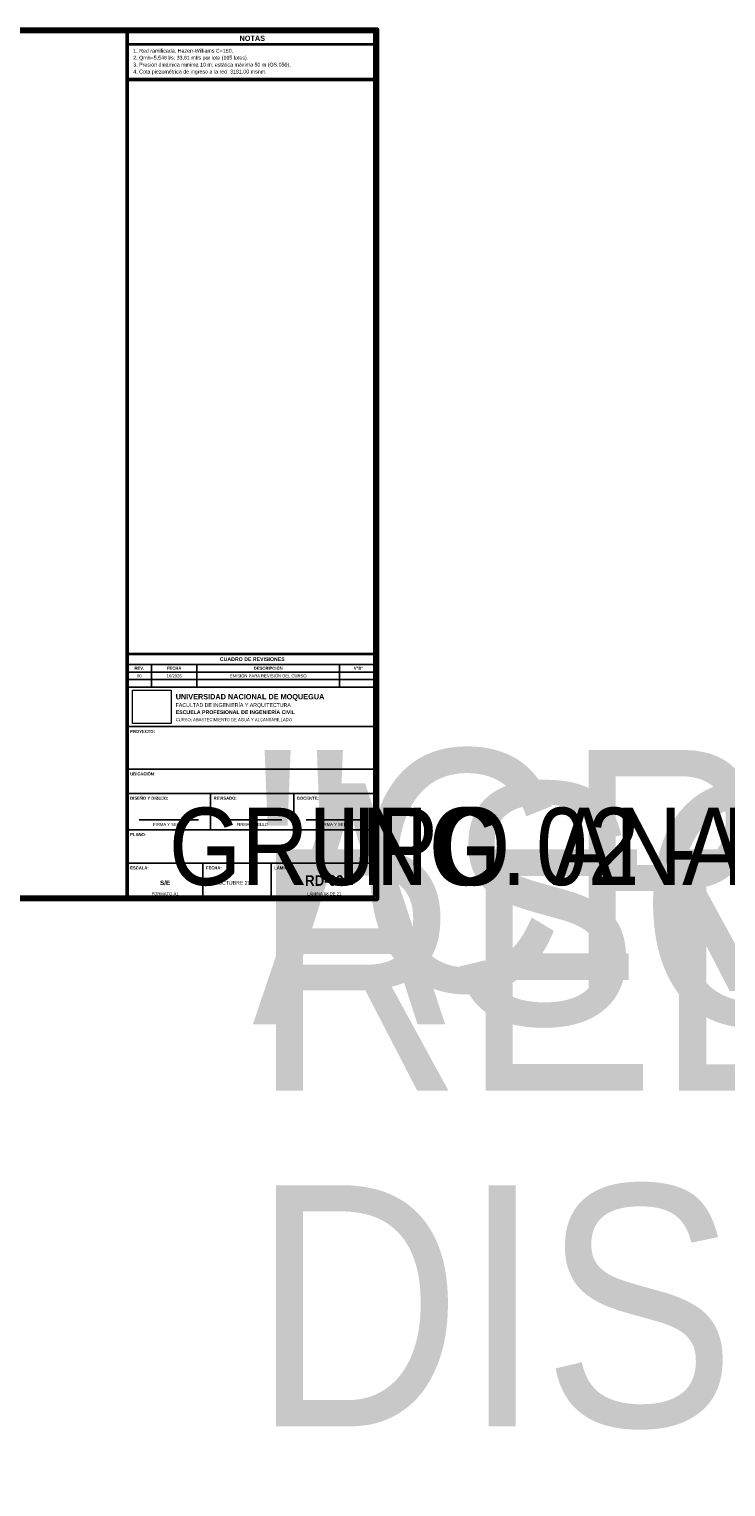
# Paper-space layout 'RD-03 CUADROS' of a CAD drawing. Header units: metres. Extents: x 25 to 23531, y -377 to 584.
# Tile 4 of 9: x 601 to 1061, y -377 to 584. Entities that reach past the tile are written whole.
import ezdxf
from ezdxf.enums import TextEntityAlignment as Align

# ---------------------------------------------------------------- set-up
doc = ezdxf.new("R2018")
doc.units = ezdxf.units.M
for name, color, linetype, lineweight in [('LAM-CAJETIN', 7, 'Continuous', 25), ('LAM-IMG', 7, 'Continuous', 9), ('LAM-MARCO', 7, 'Continuous', 50), ('LAM-ROTULO', 7, 'Continuous', 35), ('LAM-TXT', 7, 'Continuous', 25)]:
    doc.layers.add(name, color=color, linetype=linetype, lineweight=lineweight)
doc.styles.add('ARIAL', font='arial.ttf')
doc.styles.add('ARIAL-B', font='arialbd.ttf')
picture_1 = doc.add_image_def('image3.png', size_in_pixel=(482, 414))

# ---------------------------------------------------------------- blocks, each defined once
blk = doc.blocks.new('CAJETIN_A1_UNAM')
at = {"layer": 'LAM-CAJETIN'}
for p, q in [((666, 165), (831, 165)), ((682, 150), (682, 165)), ((712, 150), (712, 165)), ((806, 150), (806, 165)), ((666, 160), (831, 160)), ((666, 155), (831, 155)), ((666, 150), (831, 150)), ((666, 124), (831, 124)), ((666, 96), (831, 96)), ((666, 80), (831, 80)), ((721, 56), (721, 80)), ((776, 56), (776, 80)), ((674, 62.5), (713, 62.5)), ((729, 62.5), (768, 62.5)), ((784, 62.5), (823, 62.5)), ((666, 56), (831, 56)), ((666, 34), (831, 34)), ((716, 10), (716, 34)), ((761, 10), (761, 34))]:
    blk.add_line(p, q, dxfattribs=at)
at = {"layer": 'LAM-ROTULO'}
blk.add_line((666, 172), (831, 172), dxfattribs=at)
at = {"layer": 'LAM-TXT', "width": 0.9}
for s, height, style, p in [('REV.', 2, 'ARIAL-B', (674, 162.5)), ('FECHA', 2, 'ARIAL-B', (697, 162.5)), ('CUADRO DE REVISIONES', 2.5, 'ARIAL-B', (748.5, 168.5)), ('DESCRIPCIÓN', 2, 'ARIAL-B', (759, 162.5)), ('V°B°', 2, 'ARIAL-B', (818.5, 162.5)), ('FIRMA Y SELLO', 2, 'ARIAL', (693.5, 59.5)), ('FIRMA Y SELLO', 2, 'ARIAL', (748.5, 59.5)), ('FIRMA Y SELLO', 2, 'ARIAL', (803.5, 59.5)), ('FORMATO A1', 2, 'ARIAL', (691, 13.8))]:
    blk.add_text(s, height=height, dxfattribs=dict(at, style=style)).set_placement(p, align=Align.MIDDLE_CENTER)
for s, height, style, p in [('UNIVERSIDAD NACIONAL DE MOQUEGUA', 3.5, 'ARIAL-B', (698, 142)), ('FACULTAD DE INGENIERÍA Y ARQUITECTURA', 2.5, 'ARIAL', (698, 137)), ('ESCUELA PROFESIONAL DE INGENIERÍA CIVIL', 2.5, 'ARIAL-B', (698, 132.3)), ('CURSO: ABASTECIMIENTO DE AGUA Y ALCANTARILLADO', 2, 'ARIAL', (698, 127.6))]:
    blk.add_text(s, height=height, dxfattribs=dict(at, style=style)).set_placement(p)
at = {"layer": 'LAM-TXT', "style": 'ARIAL-B', "width": 0.9}
for s, p in [('PROYECTO:', (668, 121.8)), ('UBICACIÓN:', (668, 93.8)), ('DISEÑO Y DIBUJO:', (668, 77.8)), ('REVISADO:', (723, 77.8)), ('DOCENTE:', (778, 77.8)), ('PLANO:', (668, 53.8)), ('ESCALA:', (668, 31.8)), ('FECHA:', (718, 31.8)), ('LÁMINA:', (763, 31.8))]:
    blk.add_text(s, height=2, dxfattribs=at).set_placement(p, align=Align.TOP_LEFT)
at = {"layer": 'LAM-TXT', "width": 0.9}
for tag, height, style, p in [('REV', 2, 'ARIAL', (674, 157.5)), ('REV_FECHA', 2, 'ARIAL', (697, 157.5)), ('REV_DESC', 2, 'ARIAL', (759, 157.5)), ('ESCALA', 3, 'ARIAL-B', (691, 21)), ('FECHA', 2.5, 'ARIAL', (738.5, 21)), ('CODIGO', 7, 'ARIAL-B', (796, 22.5)), ('NUMERO', 2, 'ARIAL', (796, 13.8))]:
    blk.add_attdef(tag, text='', height=height, dxfattribs=dict(at, style=style)).set_placement(p, align=Align.MIDDLE_CENTER)
at = {"layer": 'LAM-TXT', "lineweight": 30, "width": 0.9, "flags": 104}
for tag, height, p in [('PROYECTO', 2.5, (748.5, 108.6)), ('DISENO', 2, (693.5, 70.5)), ('UBICACION', 2.5, (748.5, 86.6)), ('REVISADO', 2, (748.5, 70.5)), ('DOCENTE', 2, (803.5, 70.5)), ('PLANO', 5, (748.5, 43))]:
    blk.add_attdef(tag, text='', height=height, dxfattribs=at).set_placement(p, align=Align.MIDDLE_CENTER)
at = {"layer": 'LAM-IMG'}
image = blk.add_image(picture_1, insert=(669.5, 126), size_in_units=(25.61, 22), dxfattribs=at)
image.dxf.flags = 7

psp = doc.layouts.new('RD-03 CUADROS')

# ---------------------------------------------------------------- linework, layer by layer
at = {"layer": 'LAM-MARCO'}
for p, q in [((666, 10), (666, 584)), ((666, 550.828), (831, 550.828))]:
    psp.add_line(p, q, dxfattribs=at)
psp.add_lwpolyline([(25, 10), (831, 10), (831, 584), (25, 584)], close=True, dxfattribs=at)
at = {"layer": 'LAM-ROTULO'}
for points in [[(27, 12), (829, 12), (829, 582), (27, 582)], [(666, 574), (831, 574), (831, 582), (666, 582)]]:
    psp.add_lwpolyline(points, close=True, dxfattribs=at)

# ---------------------------------------------------------------- block references
ref = psp.add_blockref('CAJETIN_A1_UNAM', (0, 0), dxfattribs=at)
ref.add_attrib('REV', '00', dxfattribs={"layer": 'LAM-TXT', "height": 2, "style": 'ARIAL', "width": 0.9}).set_placement((674, 157.5), align=Align.MIDDLE_CENTER)
ref.add_attrib('REV_FECHA', '10/2026', dxfattribs={"layer": 'LAM-TXT', "height": 2, "style": 'ARIAL', "width": 0.9}).set_placement((697, 157.5), align=Align.MIDDLE_CENTER)
ref.add_attrib('REV_DESC', 'EMISIÓN PARA REVISIÓN DEL CURSO', dxfattribs={"layer": 'LAM-TXT', "height": 2, "style": 'ARIAL', "width": 0.9}).set_placement((759, 157.5), align=Align.MIDDLE_CENTER)
lines = psp.add_mtext('\\W0.9000;"CREACIÓN DE LOS SERVICIOS DE AGUA POTABLE Y DISPOSICIÓN SANITARIA EN LA ASOCIACIÓN DE VIVIENDA EL MIRADOR BUENA VISTA, SECTOR CHEN CHEN, DISTRITO DE MOQUEGUA, PROVINCIA DE MARISCAL NIETO, DEPARTAMENTO DE MOQUEGUA"', dxfattribs={"layer": 'LAM-TXT', "insert": (748.5, 108.6), "char_height": 159, "attachment_point": 1})
ref.add_attrib('PROYECTO', '', (748.5, 108.6), dxfattribs={"flags": 104}).embed_mtext(lines)
lines = psp.add_mtext('\\W0.9000;ASOC. DE VIVIENDA EL MIRADOR BUENA VISTA - SECTOR CHEN CHEN\\PDIST. MOQUEGUA - PROV. MARISCAL NIETO - DPTO. MOQUEGUA', dxfattribs={"layer": 'LAM-TXT', "insert": (748.5, 86.6), "char_height": 159, "attachment_point": 1})
ref.add_attrib('UBICACION', '', (748.5, 86.6), dxfattribs={"flags": 104}).embed_mtext(lines)
lines = psp.add_mtext('\\W0.9000;GRUPO 02 - ESTUDIANTES DE INGENIERÍA CIVIL', dxfattribs={"layer": 'LAM-TXT', "insert": (693.5, 70.5), "char_height": 51, "attachment_point": 1})
ref.add_attrib('DISENO', '', (693.5, 70.5), dxfattribs={"flags": 104}).embed_mtext(lines)
lines = psp.add_mtext('\\W0.9000; ', dxfattribs={"layer": 'LAM-TXT', "insert": (748.5, 70.5), "char_height": 51, "attachment_point": 1})
ref.add_attrib('REVISADO', '', (748.5, 70.5), dxfattribs={"flags": 104}).embed_mtext(lines)
lines = psp.add_mtext('\\W0.9000;ING. ANAHUA MACHACA, ROGER', dxfattribs={"layer": 'LAM-TXT', "insert": (803.5, 70.5), "char_height": 51, "attachment_point": 1})
ref.add_attrib('DOCENTE', '', (803.5, 70.5), dxfattribs={"flags": 104}).embed_mtext(lines)
lines = psp.add_mtext('\\W0.9000;RED DE DISTRIBUCIÓN - CUADROS DE CÁLCULO HIDRÁULICO', dxfattribs={"layer": 'LAM-TXT', "insert": (748.5, 43), "char_height": 159, "attachment_point": 1})
ref.add_attrib('PLANO', '', (748.5, 43), dxfattribs={"flags": 104}).embed_mtext(lines)
ref.add_attrib('ESCALA', 'S/E', dxfattribs={"layer": 'LAM-TXT', "height": 3, "style": 'ARIAL-B', "width": 0.9}).set_placement((691, 21), align=Align.MIDDLE_CENTER)
ref.add_attrib('FECHA', 'OCTUBRE 2026', dxfattribs={"layer": 'LAM-TXT', "height": 2.5, "style": 'ARIAL', "width": 0.9}).set_placement((738.5, 21), align=Align.MIDDLE_CENTER)
ref.add_attrib('CODIGO', 'RD-03', dxfattribs={"layer": 'LAM-TXT', "height": 7, "style": 'ARIAL-B', "width": 0.9}).set_placement((796, 22.5), align=Align.MIDDLE_CENTER)
ref.add_attrib('NUMERO', 'LÁMINA 08 DE 21', dxfattribs={"layer": 'LAM-TXT', "height": 2, "style": 'ARIAL', "width": 0.9}).set_placement((796, 13.8), align=Align.MIDDLE_CENTER)

# ---------------------------------------------------------------- texts
at = {"layer": 'LAM-TXT', "style": 'ARIAL-B', "width": 0.9}
psp.add_text('NOTAS', height=3.5, dxfattribs=at).set_placement((748.5, 578), align=Align.MIDDLE_CENTER)
at = {"layer": 'LAM-TXT', "insert": (670, 571), "char_height": 2.5, "width": 157, "attachment_point": 1, "line_spacing_factor": 1.1, "style": 'ARIAL'}
psp.add_mtext('1. Red ramificada, Hazen-Williams C=150.\\P2. Qmh=5.546 l/s; 33.61 ml/s por lote (165 lotes).\\P3. Presión dinámica mínima 10 m; estática máxima 50 m (OS.050).\\P4. Cota piezométrica de ingreso a la red: 3181.00 msnm.', dxfattribs=at)

doc.saveas('drawing.dxf')
